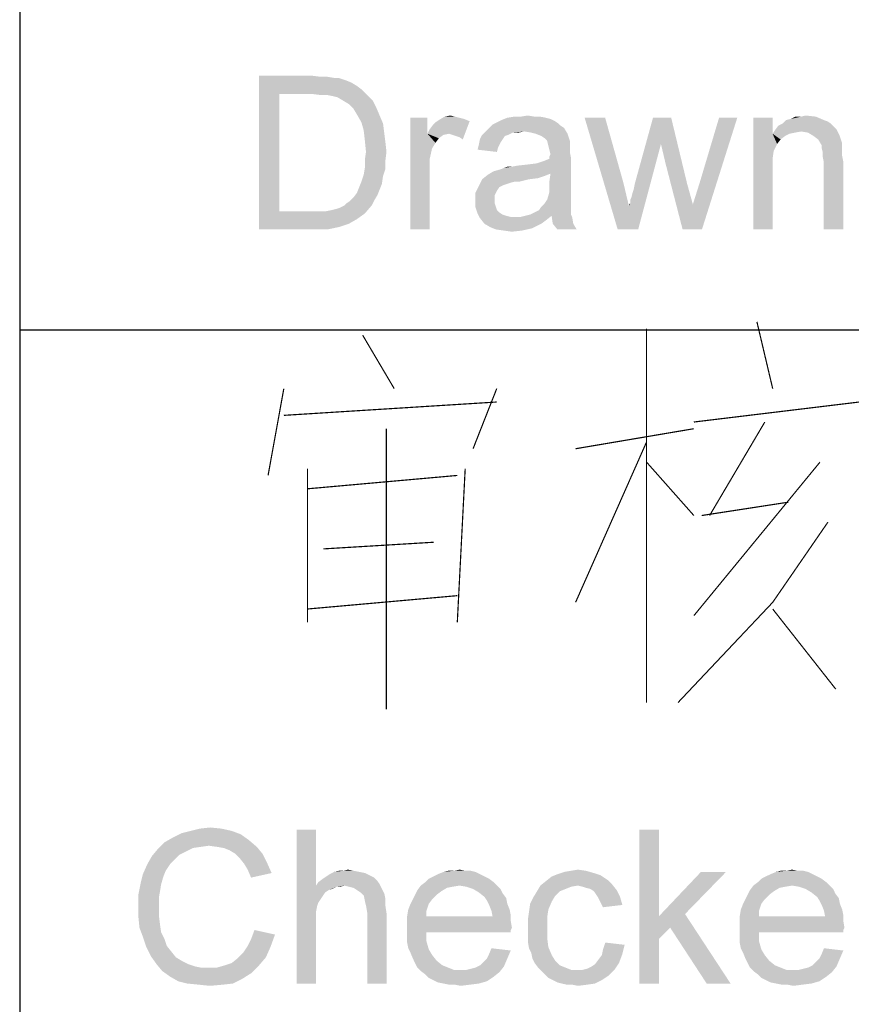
# Paper-space layout '61767N-2-A-2_1_1' of a CAD drawing. Header units: millimetres. Extents: x 0 to 594, y 1 to 420.
# Tile 131 of 222: x 409 to 416, y 17 to 26. Entities that reach past the tile are written whole.
import ezdxf

# ---------------------------------------------------------------- set-up
doc = ezdxf.new("R2010")
doc.units = ezdxf.units.MM
doc.header["$LTSCALE"] = 32.67
doc.layers.add('61767N-2-A-2_DXF_FORMAT', color=7, linetype='CONTINUOUS')
doc.layers.add('DETAIL', color=7, linetype='CONTINUOUS')

psp = doc.layouts.new('61767N-2-A-2_1_1')

# ---------------------------------------------------------------- linework, layer by layer
at = {"layer": '61767N-2-A-2_DXF_FORMAT', "color": 2, "linetype": 'Continuous'}
for p, q in [((409, 80.662), (409, 10)), ((409, 23), (474.5, 23))]:
    psp.add_line(p, q, dxfattribs=at)
at = {"layer": 'DETAIL', "color": 2, "linetype": 'Continuous', "const_width": 0.01}
for points in [[(415.2333, 23.0686), (415.3667, 22.504)], [(414.3, 23.0121), (414.3, 19.8508)], [(411.9, 22.9556), (412.1667, 22.504)], [(411.2333, 22.504), (411.1, 21.7702)], [(413.0333, 22.504), (412.8333, 21.996)], [(411.2333, 22.2782), (413.0333, 22.3911)], [(414.7, 22.2218), (416.1, 22.3911)], [(415.3, 22.2218), (414.8333, 21.4315)], [(412.1, 22.1653), (412.1, 19.7944)], [(413.7, 21.996), (414.7, 22.1653)], [(414.3, 22.0524), (413.7, 20.6976)], [(411.4334, 21.8266), (411.4334, 20.5282)], [(412.7667, 21.8266), (412.7, 20.5282)], [(414.3, 21.8831), (414.7, 21.4315)], [(415.7667, 21.8831), (414.7, 20.5847)], [(411.4334, 21.6573), (412.7, 21.7702)], [(414.7667, 21.4315), (415.5, 21.5444)], [(415.8333, 21.375), (415.3667, 20.6976), (414.5667, 19.8508)], [(411.5667, 21.1492), (412.5, 21.2056)], [(411.4334, 20.6411), (412.7, 20.754)], [(415.3667, 20.6411), (415.9, 19.9637)]]:
    psp.add_lwpolyline(points, dxfattribs=at)
at = {"layer": 'DETAIL', "color": 2, "linetype": 'Continuous'}
for points in [[(411.0227, 25.15), (411.4657, 25.15), (411.196, 24.9959)], [(411.196, 24.9959), (411.0227, 23.85), (411.0227, 25.15)], [(411.4657, 25.15), (411.5427, 25.1404), (411.196, 24.9959)], [(411.6005, 25.1404), (411.6583, 25.1307), (411.196, 24.9959)], [(411.5427, 25.1404), (411.6005, 25.1404), (411.196, 24.9959)], [(411.6968, 25.1307), (411.7546, 25.1115), (411.196, 24.9959)], [(411.6583, 25.1307), (411.6968, 25.1307), (411.196, 24.9959)], [(411.7546, 25.1115), (411.8027, 25.0922), (411.196, 24.9959)], [(411.8027, 25.0922), (411.8508, 25.0633), (411.196, 24.9959)], [(411.8508, 25.0633), (411.8894, 25.0344), (411.196, 24.9959)], [(411.196, 24.9959), (411.196, 24.0041), (411.0227, 23.85)], [(411.4657, 24.9959), (411.196, 24.9959), (411.8894, 25.0344)], [(411.5427, 24.9863), (411.4657, 24.9959), (411.8894, 25.0344)], [(411.6005, 24.9863), (411.5427, 24.9863), (411.8894, 25.0344)], [(411.6005, 24.9863), (411.8894, 25.0344), (411.9375, 24.9863)], [(411.9375, 24.9863), (411.6486, 24.9767), (411.6005, 24.9863)], [(411.6871, 24.967), (411.6486, 24.9767), (411.9375, 24.9863)], [(411.7353, 24.9381), (411.6871, 24.967), (411.9375, 24.9863)], [(411.7353, 24.9381), (411.9375, 24.9863), (411.9857, 24.9381)], [(411.9857, 24.9381), (411.7834, 24.9093), (411.7353, 24.9381)], [(411.7834, 24.9093), (411.9857, 24.9381), (412.0146, 24.8804)], [(412.0146, 24.8804), (411.822, 24.8707), (411.7834, 24.9093)], [(411.8508, 24.8226), (411.822, 24.8707), (412.0146, 24.8804)], [(411.8508, 24.8226), (412.0146, 24.8804), (412.0434, 24.813)], [(412.0434, 24.813), (411.8894, 24.7552), (411.8508, 24.8226)], [(411.8894, 24.7552), (412.0434, 24.813), (412.0723, 24.7456)], [(412.5923, 24.8033), (412.6405, 24.813), (412.679, 24.8033)], [(413.2375, 24.8033), (413.2953, 24.813), (413.3531, 24.8033)], [(415.6064, 24.8033), (415.6449, 24.813), (415.7316, 24.8033)], [(412.0723, 24.7456), (411.9086, 24.6878), (411.8894, 24.7552)], [(411.9086, 24.6878), (412.0723, 24.7456), (412.082, 24.6685)], [(412.4479, 24.7937), (412.4479, 24.6589), (412.3034, 23.85)], [(412.4479, 24.7937), (412.3034, 23.85), (412.3034, 24.7937)], [(412.4479, 24.6589), (412.4671, 24.6974), (412.8042, 24.7648)], [(412.6308, 24.6589), (412.4479, 24.6589), (412.8042, 24.7648)], [(412.4671, 24.6974), (412.496, 24.7359), (412.8042, 24.7648)], [(412.496, 24.7359), (412.5153, 24.7552), (412.8042, 24.7648)], [(412.8042, 24.7648), (412.5153, 24.7552), (412.5442, 24.7744)], [(412.679, 24.8033), (412.7175, 24.7937), (412.5442, 24.7744)], [(412.679, 24.8033), (412.5442, 24.7744), (412.5923, 24.8033)], [(412.7175, 24.7937), (412.756, 24.7841), (412.5442, 24.7744)], [(412.5442, 24.7744), (412.756, 24.7841), (412.8042, 24.7648)], [(412.6597, 24.6493), (412.6308, 24.6589), (412.8042, 24.7648)], [(412.6886, 24.6396), (412.6597, 24.6493), (412.8042, 24.7648)], [(412.7175, 24.63), (412.6886, 24.6396), (412.8042, 24.7648)], [(412.7175, 24.63), (412.8042, 24.7648), (412.7464, 24.6107)], [(413.5746, 24.7263), (412.9679, 24.707), (412.9968, 24.7359)], [(412.9679, 24.707), (413.5746, 24.7263), (413.6034, 24.707)], [(413.5553, 24.7456), (412.9968, 24.7359), (413.0353, 24.7552)], [(412.9968, 24.7359), (413.5553, 24.7456), (413.5746, 24.7263)], [(413.5264, 24.7648), (413.0353, 24.7552), (413.0738, 24.7744)], [(413.0353, 24.7552), (413.5264, 24.7648), (413.5553, 24.7456)], [(413.4494, 24.7937), (413.4879, 24.7841), (413.0738, 24.7744)], [(413.4494, 24.7937), (413.0738, 24.7744), (413.122, 24.7937)], [(413.0738, 24.7744), (413.4879, 24.7841), (413.5264, 24.7648)], [(413.3531, 24.8033), (413.4012, 24.8033), (413.122, 24.7937)], [(413.2375, 24.8033), (413.3531, 24.8033), (413.122, 24.7937)], [(413.2375, 24.8033), (413.122, 24.7937), (413.1797, 24.8033)], [(413.122, 24.7937), (413.4012, 24.8033), (413.4494, 24.7937)], [(413.9501, 24.7937), (414.056, 23.85), (413.7768, 24.7937)], [(413.9501, 24.7937), (414.1042, 24.2448), (414.056, 23.85)], [(414.5086, 24.7937), (414.422, 24.5722), (414.2005, 24.2352)], [(414.5086, 24.7937), (414.2005, 24.2352), (414.3546, 24.7937)], [(414.4605, 24.4085), (414.422, 24.5722), (414.5086, 24.7937)], [(414.4605, 24.4085), (414.5086, 24.7937), (414.6434, 24.2352)], [(414.6049, 23.85), (414.6916, 24.0619), (415.0671, 24.7937)], [(414.6049, 23.85), (415.0671, 24.7937), (414.7686, 23.85)], [(414.6916, 24.0619), (414.7494, 24.2448), (415.0671, 24.7937)], [(415.0671, 24.7937), (414.7494, 24.2448), (414.9131, 24.7937)], [(415.3657, 24.7937), (415.3657, 24.6589), (415.202, 23.85)], [(415.3657, 24.7937), (415.202, 23.85), (415.202, 24.7937)], [(415.8857, 24.7167), (415.3849, 24.6878), (415.4138, 24.7263)], [(415.8568, 24.7456), (415.4138, 24.7263), (415.4523, 24.7456)], [(415.4138, 24.7263), (415.8568, 24.7456), (415.8857, 24.7167)], [(415.799, 24.7744), (415.8279, 24.7648), (415.4523, 24.7456)], [(415.799, 24.7744), (415.4523, 24.7456), (415.4812, 24.7744)], [(415.4523, 24.7456), (415.8279, 24.7648), (415.8568, 24.7456)], [(415.4812, 24.7744), (415.5197, 24.7841), (415.7316, 24.8033)], [(415.4812, 24.7744), (415.7316, 24.8033), (415.799, 24.7744)], [(415.6064, 24.8033), (415.7316, 24.8033), (415.5197, 24.7841)], [(415.6064, 24.8033), (415.5197, 24.7841), (415.5583, 24.8033)], [(412.082, 24.6685), (411.9183, 24.6011), (411.9086, 24.6878)], [(411.9183, 24.6011), (412.082, 24.6685), (412.0916, 24.5915)], [(412.4479, 24.6589), (412.4864, 24.5337), (412.3034, 23.85)], [(412.4479, 24.6589), (412.6308, 24.6589), (412.5827, 24.6493)], [(412.4479, 24.6589), (412.5827, 24.6493), (412.5442, 24.6204)], [(412.4479, 24.6589), (412.5442, 24.6204), (412.5153, 24.5819)], [(412.4479, 24.6589), (412.5153, 24.5819), (412.4864, 24.5337)], [(413.1316, 24.6493), (413.1027, 24.6396), (412.8908, 24.6107)], [(413.1316, 24.6493), (412.8908, 24.6107), (412.9101, 24.6493)], [(412.8908, 24.6107), (413.1027, 24.6396), (413.0834, 24.6107)], [(413.2664, 24.6781), (413.1701, 24.6685), (412.9101, 24.6493)], [(413.2664, 24.6781), (412.9101, 24.6493), (412.939, 24.6781)], [(412.9101, 24.6493), (413.1701, 24.6685), (413.1316, 24.6493)], [(413.6034, 24.707), (412.939, 24.6781), (412.9679, 24.707)], [(413.2664, 24.6781), (412.939, 24.6781), (413.6034, 24.707)], [(413.1701, 24.6685), (413.2664, 24.6781), (413.2183, 24.6685)], [(413.3242, 24.6685), (413.2664, 24.6781), (413.6034, 24.707)], [(413.3627, 24.6589), (413.3242, 24.6685), (413.6034, 24.707)], [(413.3627, 24.6589), (413.6034, 24.707), (413.6323, 24.6589)], [(413.6323, 24.6589), (413.4108, 24.6396), (413.3627, 24.6589)], [(413.4397, 24.6204), (413.4108, 24.6396), (413.6323, 24.6589)], [(413.459, 24.6011), (413.4397, 24.6204), (413.6323, 24.6589)], [(413.459, 24.6011), (413.6323, 24.6589), (413.6516, 24.6011)], [(415.3657, 24.6589), (415.3753, 24.5144), (415.202, 23.85)], [(415.6064, 24.6781), (415.3657, 24.6589), (415.3849, 24.6878)], [(415.6064, 24.6781), (415.5583, 24.6685), (415.3657, 24.6589)], [(415.3657, 24.6589), (415.5583, 24.6685), (415.5101, 24.6589)], [(415.3657, 24.6589), (415.5101, 24.6589), (415.4716, 24.6396)], [(415.3657, 24.6589), (415.4716, 24.6396), (415.4331, 24.6107)], [(415.3657, 24.6589), (415.4331, 24.6107), (415.4042, 24.5722)], [(415.3657, 24.6589), (415.4042, 24.5722), (415.3753, 24.5144)], [(415.8857, 24.7167), (415.9049, 24.6974), (415.3849, 24.6878)], [(415.6064, 24.6781), (415.3849, 24.6878), (415.9049, 24.6974)], [(415.6642, 24.6685), (415.6064, 24.6781), (415.9049, 24.6974)], [(415.7123, 24.6396), (415.6642, 24.6685), (415.9049, 24.6974)], [(415.7123, 24.6396), (415.9049, 24.6974), (415.9338, 24.6396)], [(415.9338, 24.6396), (415.7508, 24.6107), (415.7123, 24.6396)], [(415.7508, 24.6107), (415.9338, 24.6396), (415.9531, 24.5819)], [(412.0916, 24.5915), (411.9279, 24.5048), (411.9183, 24.6011)], [(411.9279, 24.5048), (412.0916, 24.5915), (412.1012, 24.5048)], [(413.0449, 24.5433), (412.8716, 24.5241), (412.8812, 24.5626)], [(413.0834, 24.6107), (413.0642, 24.5819), (412.8812, 24.5626)], [(413.0834, 24.6107), (412.8812, 24.5626), (412.8908, 24.6107)], [(412.8812, 24.5626), (413.0642, 24.5819), (413.0449, 24.5433)], [(413.6516, 24.6011), (413.4686, 24.5626), (413.459, 24.6011)], [(413.6516, 24.6011), (413.6516, 24.5722), (413.4686, 24.5626)], [(413.4686, 24.5626), (413.6516, 24.5722), (413.6516, 24.5433)], [(413.6516, 24.5433), (413.4783, 24.5241), (413.4686, 24.5626)], [(414.056, 23.85), (414.1523, 24.0426), (414.422, 24.5722)], [(414.056, 23.85), (414.422, 24.5722), (414.2294, 23.85)], [(414.1523, 24.0522), (414.162, 24.0715), (414.422, 24.5722)], [(414.1523, 24.0426), (414.1523, 24.0522), (414.422, 24.5722)], [(414.162, 24.1004), (414.1716, 24.1196), (414.422, 24.5722)], [(414.162, 24.0715), (414.162, 24.1004), (414.422, 24.5722)], [(414.1716, 24.1196), (414.1812, 24.1581), (414.422, 24.5722)], [(414.1812, 24.1581), (414.1908, 24.187), (414.422, 24.5722)], [(414.1908, 24.187), (414.2005, 24.2352), (414.422, 24.5722)], [(415.9531, 24.5819), (415.7797, 24.5626), (415.7508, 24.6107)], [(415.7797, 24.5626), (415.9531, 24.5819), (415.9531, 24.553)], [(415.9531, 24.553), (415.7797, 24.5433), (415.7797, 24.5626)], [(412.1012, 24.5048), (411.9183, 24.4374), (411.9279, 24.5048)], [(411.9183, 24.4374), (412.1012, 24.5048), (412.0916, 24.4278)], [(412.4864, 24.5337), (412.4671, 24.447), (412.3034, 23.85)], [(412.8716, 24.5241), (413.0449, 24.5433), (413.0353, 24.5048)], [(413.4783, 24.5241), (413.6516, 24.5433), (413.6516, 24.5048)], [(413.6516, 24.5048), (413.4879, 24.4856), (413.4783, 24.5241)], [(413.4783, 24.4663), (413.4879, 24.4856), (413.6516, 24.5048)], [(413.4783, 24.4663), (413.6516, 24.5048), (413.6612, 24.4567)], [(415.3753, 24.5144), (415.3657, 24.447), (415.202, 23.85)], [(415.7797, 24.5433), (415.9531, 24.553), (415.9531, 24.5144)], [(415.9531, 24.5144), (415.7894, 24.5048), (415.7797, 24.5433)], [(415.7894, 24.5048), (415.9531, 24.5144), (415.9531, 24.4759)], [(415.9531, 24.4759), (415.7894, 24.4663), (415.7894, 24.5048)], [(415.7894, 24.4663), (415.9531, 24.4759), (415.9627, 24.4278)], [(412.0916, 24.4278), (411.9183, 24.37), (411.9183, 24.4374)], [(411.9183, 24.37), (412.0916, 24.4278), (412.0916, 24.3604)], [(412.4671, 24.447), (412.4671, 24.3411), (412.3034, 23.85)], [(413.0064, 24.3411), (413.3723, 24.4085), (413.6612, 24.4567)], [(413.4879, 24.3219), (413.0064, 24.3411), (413.6612, 24.4567)], [(413.0064, 24.3411), (413.0738, 24.3604), (413.3723, 24.4085)], [(413.0738, 24.3604), (413.0931, 24.37), (413.3723, 24.4085)], [(413.0931, 24.37), (413.1605, 24.3796), (413.3723, 24.4085)], [(413.1605, 24.3796), (413.2953, 24.3989), (413.3723, 24.4085)], [(413.1605, 24.3796), (413.2086, 24.3893), (413.2953, 24.3989)], [(413.3723, 24.4085), (413.4301, 24.4278), (413.6612, 24.4567)], [(413.4301, 24.4278), (413.4783, 24.447), (413.6612, 24.4567)], [(413.6612, 24.4567), (413.4783, 24.447), (413.4783, 24.4663)], [(413.4783, 24.2544), (413.4879, 24.3219), (413.6612, 24.4567)], [(413.4783, 24.2544), (413.6612, 24.4567), (413.6612, 24.2448)], [(414.6434, 24.2352), (414.6049, 23.85), (414.4605, 24.4085)], [(415.3657, 24.447), (415.3657, 24.3604), (415.202, 23.85)], [(415.9627, 24.4278), (415.799, 24.4181), (415.7894, 24.4663)], [(415.799, 23.85), (415.799, 24.4181), (415.9627, 24.4278)], [(415.799, 23.85), (415.9627, 24.4278), (415.9627, 23.85)], [(412.0723, 24.3026), (411.8894, 24.2544), (411.9086, 24.3122)], [(412.0916, 24.3604), (411.9086, 24.3122), (411.9183, 24.37)], [(411.9086, 24.3122), (412.0916, 24.3604), (412.0723, 24.3026)], [(412.3034, 23.85), (412.4671, 24.3411), (412.4671, 23.85)], [(413.4397, 24.3026), (412.9101, 24.2737), (412.9583, 24.3122)], [(413.4879, 24.3219), (412.9583, 24.3122), (413.0064, 24.3411)], [(412.9583, 24.3122), (413.4879, 24.3219), (413.4397, 24.3026)], [(413.1605, 24.3796), (413.0931, 24.37), (413.122, 24.3796)], [(415.202, 23.85), (415.3657, 24.3604), (415.3657, 23.85)], [(412.0627, 24.2352), (411.8701, 24.2063), (411.8894, 24.2544)], [(411.8701, 24.2063), (412.0627, 24.2352), (412.0434, 24.187)], [(411.8894, 24.2544), (412.0723, 24.3026), (412.0627, 24.2352)], [(413.3049, 24.2737), (413.1894, 24.2544), (412.8812, 24.2159)], [(413.3049, 24.2737), (412.8812, 24.2159), (412.9101, 24.2737)], [(413.1894, 24.2544), (413.1508, 24.2448), (412.8812, 24.2159)], [(413.1508, 24.2448), (413.122, 24.2352), (412.8812, 24.2159)], [(413.122, 24.2352), (413.0931, 24.2256), (412.8812, 24.2159)], [(412.8812, 24.2159), (413.0931, 24.2256), (413.0546, 24.2063)], [(413.4397, 24.3026), (413.382, 24.2833), (412.9101, 24.2737)], [(412.9101, 24.2737), (413.382, 24.2833), (413.3049, 24.2737)], [(413.1894, 24.2544), (413.3049, 24.2737), (413.2279, 24.2544)], [(413.6612, 24.2448), (413.4783, 24.2063), (413.4783, 24.2544)], [(413.4783, 24.2063), (413.6612, 24.2448), (413.6612, 24.187)], [(414.1042, 24.2448), (414.1523, 24.0426), (414.056, 23.85)], [(414.6434, 24.2352), (414.6916, 24.0619), (414.6049, 23.85)], [(411.7931, 24.0907), (411.822, 24.1196), (412.0242, 24.1389)], [(411.7931, 24.0907), (412.0242, 24.1389), (411.9953, 24.0907)], [(412.0242, 24.1389), (411.822, 24.1196), (411.8508, 24.1581)], [(412.0434, 24.187), (411.8508, 24.1581), (411.8701, 24.2063)], [(411.8508, 24.1581), (412.0434, 24.187), (412.0242, 24.1389)], [(413.0546, 24.2063), (412.8523, 24.1581), (412.8812, 24.2159)], [(413.0546, 24.2063), (413.0353, 24.1774), (412.8523, 24.1581)], [(412.8523, 24.1581), (413.0353, 24.1774), (413.016, 24.1389)], [(413.016, 24.1389), (412.8523, 24.0907), (412.8523, 24.1581)], [(413.016, 24.1389), (413.016, 24.1004), (412.8523, 24.0907)], [(413.459, 24.1004), (413.4686, 24.1293), (413.6612, 24.1389)], [(413.459, 24.1004), (413.6612, 24.1389), (413.6612, 24.1004)], [(413.6612, 24.1389), (413.4686, 24.1293), (413.4783, 24.1678)], [(413.6612, 24.187), (413.4783, 24.1678), (413.4783, 24.2063)], [(413.4783, 24.1678), (413.6612, 24.187), (413.6612, 24.1389)], [(411.7449, 24.0522), (411.7642, 24.0715), (411.9953, 24.0907)], [(411.7449, 24.0522), (411.9953, 24.0907), (411.976, 24.0522)], [(411.9953, 24.0907), (411.7642, 24.0715), (411.7931, 24.0907)], [(412.8523, 24.0907), (413.016, 24.1004), (413.016, 24.0715)], [(413.016, 24.0715), (412.8523, 24.0426), (412.8523, 24.0907)], [(412.8523, 24.0426), (413.016, 24.0715), (413.0257, 24.0426)], [(413.6612, 24.0619), (413.4108, 24.0426), (413.4397, 24.0715)], [(413.4108, 24.0426), (413.6612, 24.0619), (413.6612, 24.0233)], [(413.6612, 24.1004), (413.4397, 24.0715), (413.459, 24.1004)], [(413.4397, 24.0715), (413.6612, 24.1004), (413.6612, 24.0619)], [(414.1523, 24.0522), (414.1523, 24.0619), (414.162, 24.0715)], [(411.5908, 24.0041), (411.9183, 23.9848), (411.0227, 23.85)], [(411.5331, 24.0041), (411.5908, 24.0041), (411.0227, 23.85)], [(411.4753, 24.0041), (411.5331, 24.0041), (411.0227, 23.85)], [(411.196, 24.0041), (411.4753, 24.0041), (411.0227, 23.85)], [(411.9183, 23.9848), (411.8508, 23.9367), (411.0227, 23.85)], [(411.5908, 24.0041), (411.639, 24.0137), (411.976, 24.0522)], [(411.5908, 24.0041), (411.976, 24.0522), (411.9183, 23.9848)], [(411.639, 24.0137), (411.6775, 24.0233), (411.976, 24.0522)], [(411.6775, 24.0233), (411.7064, 24.033), (411.976, 24.0522)], [(411.976, 24.0522), (411.7064, 24.033), (411.7449, 24.0522)], [(413.0257, 24.0426), (412.8716, 23.9848), (412.8523, 24.0426)], [(413.0257, 24.0426), (413.0353, 24.0137), (412.8716, 23.9848)], [(413.0353, 24.0137), (413.0546, 23.9944), (412.8716, 23.9848)], [(412.8716, 23.9848), (413.0546, 23.9944), (413.0834, 23.9752)], [(413.0834, 23.9752), (412.8908, 23.9463), (412.8716, 23.9848)], [(413.0834, 23.9752), (413.1123, 23.9656), (412.8908, 23.9463)], [(413.6612, 23.9752), (413.276, 23.9656), (413.3146, 23.9752)], [(413.4975, 23.9656), (413.276, 23.9656), (413.6612, 23.9752)], [(413.3146, 23.9752), (413.3531, 23.9944), (413.6612, 24.0041)], [(413.3146, 23.9752), (413.6612, 24.0041), (413.6612, 23.9752)], [(413.6612, 24.0041), (413.3531, 23.9944), (413.3916, 24.0137)], [(413.6612, 24.0233), (413.3916, 24.0137), (413.4108, 24.0426)], [(413.3916, 24.0137), (413.6612, 24.0233), (413.6612, 24.0041)], [(413.4975, 23.9656), (413.6612, 23.9752), (413.6708, 23.9559)], [(411.8508, 23.9367), (411.7834, 23.8981), (411.0227, 23.85)], [(411.7834, 23.8981), (411.6968, 23.8693), (411.0227, 23.85)], [(413.1123, 23.9656), (413.1508, 23.9559), (412.8908, 23.9463)], [(413.199, 23.9559), (413.2375, 23.9559), (412.8908, 23.9463)], [(413.1508, 23.9559), (413.199, 23.9559), (412.8908, 23.9463)], [(413.4494, 23.927), (412.8908, 23.9463), (413.2375, 23.9559)], [(413.4494, 23.927), (412.9294, 23.8981), (412.8908, 23.9463)], [(412.9294, 23.8981), (413.4494, 23.927), (413.4108, 23.8981)], [(413.4108, 23.8981), (412.9775, 23.8693), (412.9294, 23.8981)], [(413.4108, 23.8981), (413.3723, 23.8789), (412.9775, 23.8693)], [(413.4975, 23.9656), (413.2375, 23.9559), (413.276, 23.9656)], [(413.2375, 23.9559), (413.4975, 23.9656), (413.4494, 23.927)], [(413.6708, 23.9559), (413.5071, 23.8981), (413.4975, 23.9656)], [(413.5071, 23.8981), (413.6708, 23.9559), (413.6805, 23.8981)], [(413.6805, 23.8981), (413.5457, 23.85), (413.5071, 23.8981)], [(413.5457, 23.85), (413.6805, 23.8981), (413.7094, 23.85)], [(411.4849, 23.85), (411.0227, 23.85), (411.6968, 23.8693)], [(411.4849, 23.85), (411.6968, 23.8693), (411.6005, 23.85)], [(412.9775, 23.8693), (413.3723, 23.8789), (413.3338, 23.8596)], [(413.3338, 23.8596), (413.0257, 23.85), (412.9775, 23.8693)], [(413.0931, 23.8404), (413.0257, 23.85), (413.3338, 23.8596)], [(413.0931, 23.8404), (413.3338, 23.8596), (413.2471, 23.8404)], [(413.2471, 23.8404), (413.1605, 23.8307), (413.0931, 23.8404)], [(410.8699, 18.7365), (410.2921, 18.7076), (410.3691, 18.7461)], [(410.2921, 18.7076), (410.8699, 18.7365), (410.9373, 18.6883)], [(410.7928, 18.7654), (410.3691, 18.7461), (410.4462, 18.7654)], [(410.3691, 18.7461), (410.7928, 18.7654), (410.8699, 18.7365)], [(410.7062, 18.7846), (410.4462, 18.7654), (410.5232, 18.7846)], [(410.4462, 18.7654), (410.7062, 18.7846), (410.7928, 18.7654)], [(410.5232, 18.7846), (410.6099, 18.7943), (410.7062, 18.7846)], [(411.5054, 18.775), (411.5054, 18.3031), (411.3417, 17.475)], [(411.5054, 18.775), (411.3417, 17.475), (411.3417, 18.775)], [(414.404, 18.775), (414.404, 18.0431), (414.2402, 17.475)], [(414.404, 18.775), (414.2402, 17.475), (414.2402, 18.775)], [(410.6002, 18.6402), (410.1669, 18.6113), (410.2247, 18.6691)], [(410.9373, 18.6883), (410.2247, 18.6691), (410.2921, 18.7076)], [(410.6002, 18.6402), (410.2247, 18.6691), (410.9373, 18.6883)], [(410.6677, 18.6306), (410.6002, 18.6402), (410.9373, 18.6883)], [(410.6677, 18.6306), (410.9373, 18.6883), (411.0047, 18.6306)], [(410.4077, 18.592), (410.1188, 18.5535), (410.1669, 18.6113)], [(410.4077, 18.592), (410.3499, 18.5631), (410.1188, 18.5535)], [(410.1188, 18.5535), (410.3499, 18.5631), (410.3114, 18.5246)], [(410.6002, 18.6402), (410.5328, 18.6306), (410.1669, 18.6113)], [(410.5328, 18.6306), (410.4654, 18.6209), (410.1669, 18.6113)], [(410.1669, 18.6113), (410.4654, 18.6209), (410.4077, 18.592)], [(411.0047, 18.6306), (410.7254, 18.6209), (410.6677, 18.6306)], [(410.7736, 18.6017), (410.7254, 18.6209), (411.0047, 18.6306)], [(410.8217, 18.5728), (410.7736, 18.6017), (411.0047, 18.6306)], [(410.8217, 18.5728), (411.0047, 18.6306), (411.0528, 18.5728)], [(411.0528, 18.5728), (410.8602, 18.5343), (410.8217, 18.5728)], [(410.8602, 18.5343), (411.0528, 18.5728), (411.0914, 18.4957)], [(410.2728, 18.4861), (410.2343, 18.4283), (410.0417, 18.3994)], [(410.2728, 18.4861), (410.0417, 18.3994), (410.0802, 18.4861)], [(410.3114, 18.5246), (410.0802, 18.4861), (410.1188, 18.5535)], [(410.0802, 18.4861), (410.3114, 18.5246), (410.2728, 18.4861)], [(411.0914, 18.4957), (410.8988, 18.4861), (410.8602, 18.5343)], [(410.9277, 18.438), (410.8988, 18.4861), (411.0914, 18.4957)], [(410.9277, 18.438), (411.0914, 18.4957), (411.1299, 18.4091)], [(410.2151, 18.3802), (410.0225, 18.3224), (410.0417, 18.3994)], [(410.0417, 18.3994), (410.2343, 18.4283), (410.2151, 18.3802)], [(411.1299, 18.4091), (410.9565, 18.3706), (410.9277, 18.438)], [(411.958, 18.3898), (411.5921, 18.3802), (411.621, 18.3994)], [(411.8714, 18.4187), (411.9195, 18.4091), (411.621, 18.3994)], [(411.8714, 18.4187), (411.621, 18.3994), (411.6595, 18.4187)], [(411.621, 18.3994), (411.9195, 18.4091), (411.958, 18.3898)], [(411.7365, 18.4283), (411.8232, 18.4283), (411.6595, 18.4187)], [(411.7365, 18.4283), (411.6595, 18.4187), (411.698, 18.4283)], [(411.6595, 18.4187), (411.8232, 18.4283), (411.8714, 18.4187)], [(411.7365, 18.4283), (411.7751, 18.438), (411.8232, 18.4283)], [(412.8921, 18.3994), (412.4973, 18.3802), (412.5358, 18.3994)], [(412.4973, 18.3802), (412.8921, 18.3994), (412.9306, 18.3802)], [(412.8536, 18.4187), (412.5358, 18.3994), (412.584, 18.4187)], [(412.5358, 18.3994), (412.8536, 18.4187), (412.8921, 18.3994)], [(412.7669, 18.4283), (412.8151, 18.4283), (412.584, 18.4187)], [(412.6706, 18.4283), (412.7669, 18.4283), (412.584, 18.4187)], [(412.6706, 18.4283), (412.584, 18.4187), (412.6225, 18.4283)], [(412.584, 18.4187), (412.8151, 18.4283), (412.8536, 18.4187)], [(412.6706, 18.4283), (412.7188, 18.438), (412.7669, 18.4283)], [(413.9128, 18.3898), (413.4988, 18.3802), (413.5469, 18.3994)], [(413.8551, 18.4091), (413.5469, 18.3994), (413.6047, 18.4187)], [(413.5469, 18.3994), (413.8551, 18.4091), (413.9128, 18.3898)], [(413.7877, 18.4283), (413.6047, 18.4187), (413.6625, 18.4283)], [(413.6047, 18.4187), (413.7877, 18.4283), (413.8551, 18.4091)], [(413.6625, 18.4283), (413.7202, 18.438), (413.7877, 18.4283)], [(414.9721, 18.4187), (414.6254, 18.0624), (414.404, 18.0431)], [(414.9721, 18.4187), (414.404, 18.0431), (414.7602, 18.4187)], [(415.704, 18.3994), (415.3091, 18.3802), (415.3477, 18.3994)], [(415.3091, 18.3802), (415.704, 18.3994), (415.7425, 18.3802)], [(415.6654, 18.4187), (415.3477, 18.3994), (415.3958, 18.4187)], [(415.3477, 18.3994), (415.6654, 18.4187), (415.704, 18.3994)], [(415.5788, 18.4283), (415.6269, 18.4283), (415.3958, 18.4187)], [(415.4825, 18.4283), (415.5788, 18.4283), (415.3958, 18.4187)], [(415.4825, 18.4283), (415.3958, 18.4187), (415.4343, 18.4283)], [(415.3958, 18.4187), (415.6269, 18.4283), (415.6654, 18.4187)], [(415.4825, 18.4283), (415.5306, 18.438), (415.5788, 18.4283)], [(410.1958, 18.3128), (410.0032, 18.2261), (410.0225, 18.3224)], [(410.1958, 18.3128), (410.1862, 18.255), (410.0032, 18.2261)], [(410.0225, 18.3224), (410.2151, 18.3802), (410.1958, 18.3128)], [(412.0447, 18.3128), (411.5054, 18.3031), (411.5247, 18.332)], [(411.7462, 18.3031), (411.5054, 18.3031), (412.0447, 18.3128)], [(412.0254, 18.3417), (411.5247, 18.332), (411.5632, 18.3609)], [(411.5247, 18.332), (412.0254, 18.3417), (412.0447, 18.3128)], [(411.9965, 18.3706), (411.5632, 18.3609), (411.5921, 18.3802)], [(411.5632, 18.3609), (411.9965, 18.3706), (412.0254, 18.3417)], [(411.5921, 18.3802), (411.958, 18.3898), (411.9965, 18.3706)], [(411.7847, 18.2935), (411.7462, 18.3031), (412.0447, 18.3128)], [(411.8232, 18.2839), (411.7847, 18.2935), (412.0447, 18.3128)], [(411.8232, 18.2839), (412.0447, 18.3128), (412.064, 18.2743)], [(413.0077, 18.332), (412.3914, 18.3031), (412.4299, 18.332)], [(412.7188, 18.3031), (412.3914, 18.3031), (413.0077, 18.332)], [(412.9691, 18.3609), (412.4299, 18.332), (412.4588, 18.3609)], [(412.4299, 18.332), (412.9691, 18.3609), (413.0077, 18.332)], [(412.9306, 18.3802), (412.4588, 18.3609), (412.4973, 18.3802)], [(412.4588, 18.3609), (412.9306, 18.3802), (412.9691, 18.3609)], [(412.7188, 18.3031), (413.0077, 18.332), (413.0365, 18.3031)], [(414.0091, 18.3128), (413.4025, 18.3031), (413.4506, 18.3417)], [(413.7202, 18.3031), (413.4025, 18.3031), (414.0091, 18.3128)], [(413.9706, 18.3513), (413.4506, 18.3417), (413.4988, 18.3802)], [(413.4506, 18.3417), (413.9706, 18.3513), (414.0091, 18.3128)], [(413.4988, 18.3802), (413.9128, 18.3898), (413.9706, 18.3513)], [(413.7588, 18.2935), (413.7202, 18.3031), (414.0091, 18.3128)], [(413.7877, 18.2839), (413.7588, 18.2935), (414.0091, 18.3128)], [(413.8262, 18.2743), (413.7877, 18.2839), (414.0091, 18.3128)], [(413.8262, 18.2743), (414.0091, 18.3128), (414.0477, 18.2646)], [(415.8195, 18.332), (415.2032, 18.3031), (415.2417, 18.332)], [(415.5306, 18.3031), (415.2032, 18.3031), (415.8195, 18.332)], [(415.781, 18.3609), (415.2417, 18.332), (415.2706, 18.3609)], [(415.2417, 18.332), (415.781, 18.3609), (415.8195, 18.332)], [(415.7425, 18.3802), (415.2706, 18.3609), (415.3091, 18.3802)], [(415.2706, 18.3609), (415.7425, 18.3802), (415.781, 18.3609)], [(415.5306, 18.3031), (415.8195, 18.332), (415.8484, 18.3031)], [(410.0032, 18.2261), (410.1862, 18.255), (410.1765, 18.1972)], [(411.5054, 18.3031), (411.5151, 18.1298), (411.3417, 17.475)], [(411.5054, 18.3031), (411.7462, 18.3031), (411.6788, 18.2935)], [(411.5054, 18.3031), (411.6788, 18.2935), (411.6114, 18.2646)], [(411.5054, 18.3031), (411.6114, 18.2646), (411.5825, 18.2454)], [(411.5054, 18.3031), (411.5825, 18.2454), (411.5247, 18.1587)], [(411.5054, 18.3031), (411.5247, 18.1587), (411.5151, 18.1298)], [(411.5825, 18.2454), (411.544, 18.1876), (411.5247, 18.1587)], [(411.5825, 18.2454), (411.5632, 18.2165), (411.544, 18.1876)], [(411.6788, 18.2935), (411.6402, 18.2743), (411.6114, 18.2646)], [(411.6788, 18.2935), (411.7462, 18.3031), (411.7077, 18.2935)], [(412.064, 18.2743), (411.8521, 18.2646), (411.8232, 18.2839)], [(411.881, 18.2454), (411.8521, 18.2646), (412.064, 18.2743)], [(411.881, 18.2454), (412.064, 18.2743), (412.0832, 18.2357)], [(412.0832, 18.2357), (411.9099, 18.2165), (411.881, 18.2454)], [(411.9099, 18.2165), (412.0832, 18.2357), (412.0928, 18.1876)], [(412.5647, 18.255), (412.3432, 18.2261), (412.3625, 18.2646)], [(412.3432, 18.2261), (412.5647, 18.255), (412.5262, 18.2261)], [(412.7188, 18.3031), (412.661, 18.2935), (412.3625, 18.2646)], [(412.7188, 18.3031), (412.3625, 18.2646), (412.3914, 18.3031)], [(412.661, 18.2935), (412.6128, 18.2839), (412.3625, 18.2646)], [(412.3625, 18.2646), (412.6128, 18.2839), (412.5647, 18.255)], [(413.0365, 18.3031), (412.7765, 18.2935), (412.7188, 18.3031)], [(412.8343, 18.2743), (412.7765, 18.2935), (413.0365, 18.3031)], [(412.8343, 18.2743), (413.0365, 18.3031), (413.0654, 18.2743)], [(413.0654, 18.2743), (412.8825, 18.2454), (412.8343, 18.2743)], [(412.8825, 18.2454), (413.0654, 18.2743), (413.0847, 18.2357)], [(413.0847, 18.2357), (412.9306, 18.2069), (412.8825, 18.2454)], [(412.9306, 18.2069), (413.0847, 18.2357), (413.1136, 18.1972)], [(413.5662, 18.255), (413.5277, 18.2165), (413.3447, 18.2069)], [(413.5662, 18.255), (413.3447, 18.2069), (413.3736, 18.255)], [(413.7202, 18.3031), (413.6625, 18.2935), (413.3736, 18.255)], [(413.7202, 18.3031), (413.3736, 18.255), (413.4025, 18.3031)], [(413.6625, 18.2935), (413.6143, 18.2743), (413.3736, 18.255)], [(413.3736, 18.255), (413.6143, 18.2743), (413.5662, 18.255)], [(414.0477, 18.2646), (413.8551, 18.255), (413.8262, 18.2743)], [(413.8743, 18.2261), (413.8551, 18.255), (414.0477, 18.2646)], [(413.8743, 18.2261), (414.0477, 18.2646), (414.0765, 18.2069)], [(415.3765, 18.255), (415.1551, 18.2261), (415.1743, 18.2646)], [(415.1551, 18.2261), (415.3765, 18.255), (415.338, 18.2261)], [(415.5306, 18.3031), (415.4728, 18.2935), (415.1743, 18.2646)], [(415.5306, 18.3031), (415.1743, 18.2646), (415.2032, 18.3031)], [(415.4728, 18.2935), (415.4247, 18.2839), (415.1743, 18.2646)], [(415.1743, 18.2646), (415.4247, 18.2839), (415.3765, 18.255)], [(415.8484, 18.3031), (415.5884, 18.2935), (415.5306, 18.3031)], [(415.6462, 18.2743), (415.5884, 18.2935), (415.8484, 18.3031)], [(415.6462, 18.2743), (415.8484, 18.3031), (415.8773, 18.2743)], [(415.8773, 18.2743), (415.6943, 18.2454), (415.6462, 18.2743)], [(415.6943, 18.2454), (415.8773, 18.2743), (415.8965, 18.2357)], [(415.8965, 18.2357), (415.7425, 18.2069), (415.6943, 18.2454)], [(415.7425, 18.2069), (415.8965, 18.2357), (415.9254, 18.1972)], [(410.1765, 18.1972), (410.0032, 18.1298), (410.0032, 18.2261)], [(410.0032, 18.1298), (410.1765, 18.1972), (410.1765, 18.1298)], [(412.0928, 18.1876), (411.9195, 18.1683), (411.9099, 18.2165)], [(411.9291, 18.1298), (411.9195, 18.1683), (412.0928, 18.1876)], [(411.9291, 18.1298), (412.0928, 18.1876), (412.0928, 18.1298)], [(412.4588, 18.1491), (412.2854, 18.1009), (412.3047, 18.1491)], [(412.2854, 18.1009), (412.4588, 18.1491), (412.4395, 18.0913)], [(412.4877, 18.1876), (412.3047, 18.1491), (412.324, 18.1876)], [(412.3047, 18.1491), (412.4877, 18.1876), (412.4588, 18.1491)], [(412.5262, 18.2261), (412.324, 18.1876), (412.3432, 18.2261)], [(412.324, 18.1876), (412.5262, 18.2261), (412.4877, 18.1876)], [(413.1136, 18.1972), (412.9499, 18.178), (412.9306, 18.2069)], [(412.9499, 18.178), (413.1136, 18.1972), (413.1232, 18.1491)], [(413.1232, 18.1491), (412.9691, 18.1394), (412.9499, 18.178)], [(412.9691, 18.1394), (413.1232, 18.1491), (413.1425, 18.1009)], [(413.4699, 18.1009), (413.3062, 18.0817), (413.3158, 18.1491)], [(413.4988, 18.1683), (413.3158, 18.1491), (413.3447, 18.2069)], [(413.3158, 18.1491), (413.4988, 18.1683), (413.4699, 18.1009)], [(413.3447, 18.2069), (413.5277, 18.2165), (413.4988, 18.1683)], [(414.0765, 18.2069), (413.8936, 18.1972), (413.8743, 18.2261)], [(413.9128, 18.1587), (413.8936, 18.1972), (414.0765, 18.2069)], [(413.9128, 18.1587), (414.0765, 18.2069), (414.0958, 18.1394)], [(414.0958, 18.1394), (413.9321, 18.1202), (413.9128, 18.1587)], [(415.2706, 18.1491), (415.0973, 18.1009), (415.1165, 18.1491)], [(415.0973, 18.1009), (415.2706, 18.1491), (415.2514, 18.0913)], [(415.2995, 18.1876), (415.1165, 18.1491), (415.1358, 18.1876)], [(415.1165, 18.1491), (415.2995, 18.1876), (415.2706, 18.1491)], [(415.338, 18.2261), (415.1358, 18.1876), (415.1551, 18.2261)], [(415.1358, 18.1876), (415.338, 18.2261), (415.2995, 18.1876)], [(415.9254, 18.1972), (415.7617, 18.178), (415.7425, 18.2069)], [(415.7617, 18.178), (415.9254, 18.1972), (415.9351, 18.1491)], [(415.9351, 18.1491), (415.781, 18.1394), (415.7617, 18.178)], [(415.781, 18.1394), (415.9351, 18.1491), (415.9543, 18.1009)], [(410.1765, 18.1298), (410.1765, 18.0528), (410.0032, 18.0431)], [(410.1765, 18.1298), (410.0032, 18.0431), (410.0032, 18.1298)], [(411.5151, 18.1298), (411.5054, 18.0817), (411.3417, 17.475)], [(411.5054, 18.0817), (411.5054, 18.0431), (411.3417, 17.475)], [(412.0928, 18.1298), (411.9388, 18.072), (411.9291, 18.1298)], [(411.9388, 18.072), (412.0928, 18.1298), (412.1025, 18.0624)], [(412.1025, 18.0624), (411.9388, 17.475), (411.9388, 18.072)], [(411.9388, 17.475), (412.1025, 18.0624), (412.1025, 17.475)], [(412.4395, 18.0913), (412.2758, 18.0431), (412.2854, 18.1009)], [(412.2758, 18.0431), (412.4395, 18.0913), (412.4395, 18.0431)], [(413.1425, 18.1009), (412.9884, 18.0913), (412.9691, 18.1394)], [(412.9884, 18.0913), (413.1425, 18.1009), (413.1521, 18.0528)], [(413.1521, 18.0528), (412.998, 18.0431), (412.9884, 18.0913)], [(413.4602, 18.0335), (413.2965, 18.0143), (413.3062, 18.0817)], [(413.3062, 18.0817), (413.4699, 18.1009), (413.4602, 18.0335)], [(414.5002, 17.9469), (414.404, 18.0431), (414.6254, 18.0624)], [(414.8084, 17.475), (414.5002, 17.9469), (414.6254, 18.0624)], [(414.8084, 17.475), (414.6254, 18.0624), (415.0106, 17.475)], [(415.2514, 18.0913), (415.0877, 18.0431), (415.0973, 18.1009)], [(415.0877, 18.0431), (415.2514, 18.0913), (415.2514, 18.0431)], [(415.9543, 18.1009), (415.8002, 18.0913), (415.781, 18.1394)], [(415.8002, 18.0913), (415.9543, 18.1009), (415.964, 18.0528)], [(415.964, 18.0528), (415.8099, 18.0431), (415.8002, 18.0913)], [(410.0032, 18.0431), (410.1765, 18.0528), (410.1862, 17.9757)], [(410.1862, 17.9757), (410.0128, 17.9469), (410.0032, 18.0431)], [(411.5054, 18.0431), (411.5054, 17.9854), (411.3417, 17.475)], [(411.3417, 17.475), (411.5054, 17.9854), (411.5054, 17.475)], [(412.998, 18.0431), (413.1521, 18.0046), (412.2758, 17.995)], [(412.4395, 18.0431), (412.998, 18.0431), (412.2758, 17.995)], [(412.4395, 18.0431), (412.2758, 17.995), (412.2758, 18.0431)], [(412.2758, 17.995), (413.1521, 18.0046), (413.1617, 17.9469)], [(413.1617, 17.9469), (412.2758, 17.9372), (412.2758, 17.995)], [(412.998, 18.0431), (413.1521, 18.0528), (413.1521, 18.0046)], [(413.2965, 18.0143), (413.4602, 18.0335), (413.4602, 17.9469)], [(413.4602, 17.9469), (413.2965, 17.9372), (413.2965, 18.0143)], [(414.404, 18.0431), (414.404, 17.8506), (414.2402, 17.475)], [(414.404, 18.0431), (414.5002, 17.9469), (414.404, 17.8506)], [(415.8099, 18.0431), (415.964, 18.0046), (415.0877, 17.995)], [(415.2514, 18.0431), (415.8099, 18.0431), (415.0877, 17.995)], [(415.2514, 18.0431), (415.0877, 17.995), (415.0877, 18.0431)], [(415.0877, 17.995), (415.964, 18.0046), (415.9736, 17.9469)], [(415.9736, 17.9469), (415.0877, 17.9372), (415.0877, 17.995)], [(415.8099, 18.0431), (415.964, 18.0528), (415.964, 18.0046)], [(410.0128, 17.9469), (410.1862, 17.9757), (410.1958, 17.9083)], [(410.1958, 17.9083), (410.0417, 17.8698), (410.0128, 17.9469)], [(410.0417, 17.8698), (410.1958, 17.9083), (410.2247, 17.8506)], [(411.1588, 17.8891), (410.9565, 17.8506), (410.9854, 17.9276)], [(412.2758, 17.9372), (413.1617, 17.9469), (413.1521, 17.9276)], [(412.2758, 17.9372), (413.1521, 17.9276), (412.4395, 17.9083)], [(412.4395, 17.9083), (412.2758, 17.8794), (412.2758, 17.9372)], [(412.2758, 17.8794), (412.4395, 17.9083), (412.4395, 17.8313)], [(412.4395, 17.9083), (413.1521, 17.9276), (413.1521, 17.9083)], [(413.2965, 17.8794), (413.2965, 17.9372), (413.4602, 17.9469)], [(413.2965, 17.8794), (413.4602, 17.9469), (413.4602, 17.8602)], [(415.0877, 17.9372), (415.9736, 17.9469), (415.964, 17.9276)], [(415.0877, 17.9372), (415.964, 17.9276), (415.2514, 17.9083)], [(415.2514, 17.9083), (415.0877, 17.8794), (415.0877, 17.9372)], [(415.0877, 17.8794), (415.2514, 17.9083), (415.2514, 17.8313)], [(415.2514, 17.9083), (415.964, 17.9276), (415.964, 17.9083)], [(410.2247, 17.8506), (410.0706, 17.7831), (410.0417, 17.8698)], [(410.2247, 17.8506), (410.244, 17.7928), (410.0706, 17.7831)], [(410.9277, 17.7928), (410.9565, 17.8506), (411.1588, 17.8891)], [(410.9277, 17.7928), (411.1588, 17.8891), (411.1202, 17.7831)], [(412.4395, 17.8313), (412.2758, 17.8217), (412.2758, 17.8794)], [(412.2854, 17.7735), (412.2758, 17.8217), (412.4395, 17.8313)], [(412.2854, 17.7735), (412.4395, 17.8313), (412.4588, 17.7639)], [(413.4602, 17.8602), (413.2965, 17.8313), (413.2965, 17.8794)], [(413.2965, 17.8313), (413.4602, 17.8602), (413.4699, 17.7831)], [(413.4699, 17.7831), (413.3062, 17.7735), (413.2965, 17.8313)], [(414.1151, 17.8024), (413.9321, 17.7639), (413.9514, 17.8217)], [(414.2402, 17.475), (414.404, 17.8506), (414.404, 17.475)], [(415.2514, 17.8313), (415.0877, 17.8217), (415.0877, 17.8794)], [(415.0973, 17.7735), (415.0877, 17.8217), (415.2514, 17.8313)], [(415.0973, 17.7735), (415.2514, 17.8313), (415.2706, 17.7639)], [(410.0706, 17.7831), (410.244, 17.7928), (410.2825, 17.7446)], [(410.2825, 17.7446), (410.1091, 17.7061), (410.0706, 17.7831)], [(410.1091, 17.7061), (410.2825, 17.7446), (410.321, 17.6965)], [(411.0817, 17.6965), (410.841, 17.6869), (410.8891, 17.735)], [(411.1202, 17.7831), (410.8891, 17.735), (410.9277, 17.7928)], [(410.8891, 17.735), (411.1202, 17.7831), (411.0817, 17.6965)], [(412.4588, 17.7639), (412.3047, 17.735), (412.2854, 17.7735)], [(412.3047, 17.735), (412.4588, 17.7639), (412.4877, 17.7157)], [(412.4877, 17.7157), (412.324, 17.6869), (412.3047, 17.735)], [(412.9499, 17.6869), (412.9691, 17.7254), (413.1521, 17.7543)], [(412.9499, 17.6869), (413.1521, 17.7543), (413.1232, 17.6869)], [(413.1521, 17.7543), (412.9691, 17.7254), (412.9884, 17.7735)], [(413.3254, 17.735), (413.3062, 17.7735), (413.4699, 17.7831)], [(413.3254, 17.735), (413.4699, 17.7831), (413.4988, 17.7157)], [(413.4988, 17.7157), (413.3351, 17.6869), (413.3254, 17.735)], [(414.0958, 17.7254), (413.9225, 17.7157), (413.9321, 17.7639)], [(413.9321, 17.7639), (414.1151, 17.8024), (414.0958, 17.7254)], [(415.2706, 17.7639), (415.1165, 17.735), (415.0973, 17.7735)], [(415.1165, 17.735), (415.2706, 17.7639), (415.2995, 17.7157)], [(415.2995, 17.7157), (415.1358, 17.6869), (415.1165, 17.735)], [(415.7617, 17.6869), (415.781, 17.7254), (415.964, 17.7543)], [(415.7617, 17.6869), (415.964, 17.7543), (415.9351, 17.6869)], [(415.964, 17.7543), (415.781, 17.7254), (415.8002, 17.7735)], [(410.321, 17.6965), (410.1573, 17.6387), (410.1091, 17.7061)], [(410.321, 17.6965), (410.3691, 17.6676), (410.1573, 17.6387)], [(410.1573, 17.6387), (410.3691, 17.6676), (410.4269, 17.6387)], [(410.7351, 17.6291), (410.7928, 17.6483), (411.0817, 17.6965)], [(410.7351, 17.6291), (411.0817, 17.6965), (411.024, 17.6291)], [(410.7928, 17.6483), (410.841, 17.6869), (411.0817, 17.6965)], [(412.324, 17.6869), (412.4877, 17.7157), (412.5262, 17.6676)], [(412.5262, 17.6676), (412.3432, 17.6483), (412.324, 17.6869)], [(412.3432, 17.6483), (412.5262, 17.6676), (412.5743, 17.6291)], [(412.5743, 17.6291), (412.3625, 17.6098), (412.3432, 17.6483)], [(412.8921, 17.6291), (412.921, 17.658), (413.1232, 17.6869)], [(412.8921, 17.6291), (413.1232, 17.6869), (413.0943, 17.6194)], [(413.1232, 17.6869), (412.921, 17.658), (412.9499, 17.6869)], [(413.3351, 17.6869), (413.4988, 17.7157), (413.5277, 17.6676)], [(413.5277, 17.6676), (413.3543, 17.6483), (413.3351, 17.6869)], [(413.3543, 17.6483), (413.5277, 17.6676), (413.5662, 17.6291)], [(413.5662, 17.6291), (413.3832, 17.6098), (413.3543, 17.6483)], [(413.7588, 17.5906), (413.7973, 17.6002), (414.0669, 17.6483)], [(413.7588, 17.5906), (414.0669, 17.6483), (414.0284, 17.5906)], [(413.7973, 17.6002), (413.8358, 17.6194), (414.0669, 17.6483)], [(413.8358, 17.6194), (413.8647, 17.6387), (414.0669, 17.6483)], [(414.0669, 17.6483), (413.8647, 17.6387), (413.8936, 17.6772)], [(413.8936, 17.6772), (413.9225, 17.7157), (414.0958, 17.7254)], [(413.8936, 17.6772), (414.0958, 17.7254), (414.0669, 17.6483)], [(415.1358, 17.6869), (415.2995, 17.7157), (415.338, 17.6676)], [(415.338, 17.6676), (415.1551, 17.6483), (415.1358, 17.6869)], [(415.1551, 17.6483), (415.338, 17.6676), (415.3862, 17.6291)], [(415.3862, 17.6291), (415.1743, 17.6098), (415.1551, 17.6483)], [(415.704, 17.6291), (415.7328, 17.658), (415.9351, 17.6869)], [(415.704, 17.6291), (415.9351, 17.6869), (415.9062, 17.6194)], [(415.9351, 17.6869), (415.7328, 17.658), (415.7617, 17.6869)], [(410.4269, 17.6387), (410.2054, 17.5809), (410.1573, 17.6387)], [(410.4269, 17.6387), (410.4847, 17.6194), (410.2054, 17.5809)], [(410.2054, 17.5809), (410.6677, 17.6098), (411.024, 17.6291)], [(410.2054, 17.5809), (411.024, 17.6291), (410.9565, 17.5617)], [(410.4847, 17.6194), (410.5328, 17.6098), (410.2054, 17.5809)], [(410.6002, 17.6098), (410.6677, 17.6098), (410.2054, 17.5809)], [(410.5328, 17.6098), (410.6002, 17.6098), (410.2054, 17.5809)], [(410.9565, 17.5617), (410.2728, 17.5328), (410.2054, 17.5809)], [(411.024, 17.6291), (410.6677, 17.6098), (410.7351, 17.6291)], [(412.3625, 17.6098), (412.5743, 17.6291), (412.6225, 17.6098)], [(412.6225, 17.6098), (412.3914, 17.5809), (412.3625, 17.6098)], [(412.6225, 17.6098), (412.6706, 17.5906), (412.3914, 17.5809)], [(412.7284, 17.5906), (412.7765, 17.5906), (412.3914, 17.5809)], [(412.6706, 17.5906), (412.7284, 17.5906), (412.3914, 17.5809)], [(413.0558, 17.5713), (412.3914, 17.5809), (412.7765, 17.5906)], [(413.0558, 17.5713), (412.4299, 17.552), (412.3914, 17.5809)], [(412.4299, 17.552), (413.0558, 17.5713), (413.0077, 17.5328)], [(412.7765, 17.5906), (412.8151, 17.6002), (413.0943, 17.6194)], [(412.7765, 17.5906), (413.0943, 17.6194), (413.0558, 17.5713)], [(412.8151, 17.6002), (412.8536, 17.6098), (413.0943, 17.6194)], [(413.0943, 17.6194), (412.8536, 17.6098), (412.8921, 17.6291)], [(413.3832, 17.6098), (413.5662, 17.6291), (413.6143, 17.6098)], [(413.6143, 17.6098), (413.4121, 17.5809), (413.3832, 17.6098)], [(413.6143, 17.6098), (413.6625, 17.5906), (413.4121, 17.5809)], [(413.7588, 17.5906), (414.0284, 17.5906), (413.4121, 17.5809)], [(413.7106, 17.5906), (413.7588, 17.5906), (413.4121, 17.5809)], [(413.6625, 17.5906), (413.7106, 17.5906), (413.4121, 17.5809)], [(413.441, 17.552), (413.4121, 17.5809), (414.0284, 17.5906)], [(413.441, 17.552), (414.0284, 17.5906), (413.9802, 17.5424)], [(415.1743, 17.6098), (415.3862, 17.6291), (415.4343, 17.6098)], [(415.4343, 17.6098), (415.2032, 17.5809), (415.1743, 17.6098)], [(415.4343, 17.6098), (415.4825, 17.5906), (415.2032, 17.5809)], [(415.5402, 17.5906), (415.5884, 17.5906), (415.2032, 17.5809)], [(415.4825, 17.5906), (415.5402, 17.5906), (415.2032, 17.5809)], [(415.8677, 17.5713), (415.2032, 17.5809), (415.5884, 17.5906)], [(415.8677, 17.5713), (415.2417, 17.552), (415.2032, 17.5809)], [(415.2417, 17.552), (415.8677, 17.5713), (415.8195, 17.5328)], [(415.5884, 17.5906), (415.6269, 17.6002), (415.9062, 17.6194)], [(415.5884, 17.5906), (415.9062, 17.6194), (415.8677, 17.5713)], [(415.6269, 17.6002), (415.6654, 17.6098), (415.9062, 17.6194)], [(415.9062, 17.6194), (415.6654, 17.6098), (415.704, 17.6291)], [(410.2728, 17.5328), (410.9565, 17.5617), (410.8795, 17.5135)], [(410.8795, 17.5135), (410.3402, 17.4943), (410.2728, 17.5328)], [(410.4173, 17.475), (410.3402, 17.4943), (410.8795, 17.5135)], [(410.4173, 17.475), (410.8795, 17.5135), (410.8025, 17.475)], [(413.0077, 17.5328), (412.4588, 17.5231), (412.4299, 17.552)], [(412.4973, 17.5039), (412.4588, 17.5231), (413.0077, 17.5328)], [(412.4973, 17.5039), (413.0077, 17.5328), (412.9499, 17.4943)], [(412.9499, 17.4943), (412.5358, 17.4846), (412.4973, 17.5039)], [(412.584, 17.475), (412.5358, 17.4846), (412.9499, 17.4943)], [(412.584, 17.475), (412.9499, 17.4943), (412.8825, 17.475)], [(413.9802, 17.5424), (413.4699, 17.5231), (413.441, 17.552)], [(413.5084, 17.5039), (413.4699, 17.5231), (413.9802, 17.5424)], [(413.5084, 17.5039), (413.9802, 17.5424), (413.9225, 17.5039)], [(413.9225, 17.5039), (413.5469, 17.4846), (413.5084, 17.5039)], [(413.5854, 17.475), (413.5469, 17.4846), (413.9225, 17.5039)], [(413.5854, 17.475), (413.9225, 17.5039), (413.8647, 17.475)], [(415.8195, 17.5328), (415.2706, 17.5231), (415.2417, 17.552)], [(415.3091, 17.5039), (415.2706, 17.5231), (415.8195, 17.5328)], [(415.3091, 17.5039), (415.8195, 17.5328), (415.7617, 17.4943)], [(415.7617, 17.4943), (415.3477, 17.4846), (415.3091, 17.5039)], [(415.3958, 17.475), (415.3477, 17.4846), (415.7617, 17.4943)], [(415.3958, 17.475), (415.7617, 17.4943), (415.6943, 17.475)], [(410.8025, 17.475), (410.5136, 17.4654), (410.4173, 17.475)], [(410.5136, 17.4654), (410.8025, 17.475), (410.7158, 17.4654)], [(410.7158, 17.4654), (410.6099, 17.4557), (410.5136, 17.4654)], [(412.8825, 17.475), (412.6321, 17.4654), (412.584, 17.475)], [(412.6802, 17.4654), (412.6321, 17.4654), (412.8825, 17.475)], [(412.6802, 17.4654), (412.8825, 17.475), (412.8054, 17.4654)], [(412.8054, 17.4654), (412.7284, 17.4557), (412.6802, 17.4654)], [(413.8647, 17.475), (413.624, 17.4654), (413.5854, 17.475)], [(413.6721, 17.4654), (413.624, 17.4654), (413.8647, 17.475)], [(413.6721, 17.4654), (413.8647, 17.475), (413.7973, 17.4654)], [(413.7973, 17.4654), (413.7202, 17.4557), (413.6721, 17.4654)], [(415.6943, 17.475), (415.444, 17.4654), (415.3958, 17.475)], [(415.4921, 17.4654), (415.444, 17.4654), (415.6943, 17.475)], [(415.4921, 17.4654), (415.6943, 17.475), (415.6173, 17.4654)], [(415.6173, 17.4654), (415.5402, 17.4557), (415.4921, 17.4654)]]:
    psp.add_solid(points, dxfattribs=at)

doc.saveas('drawing.dxf')
